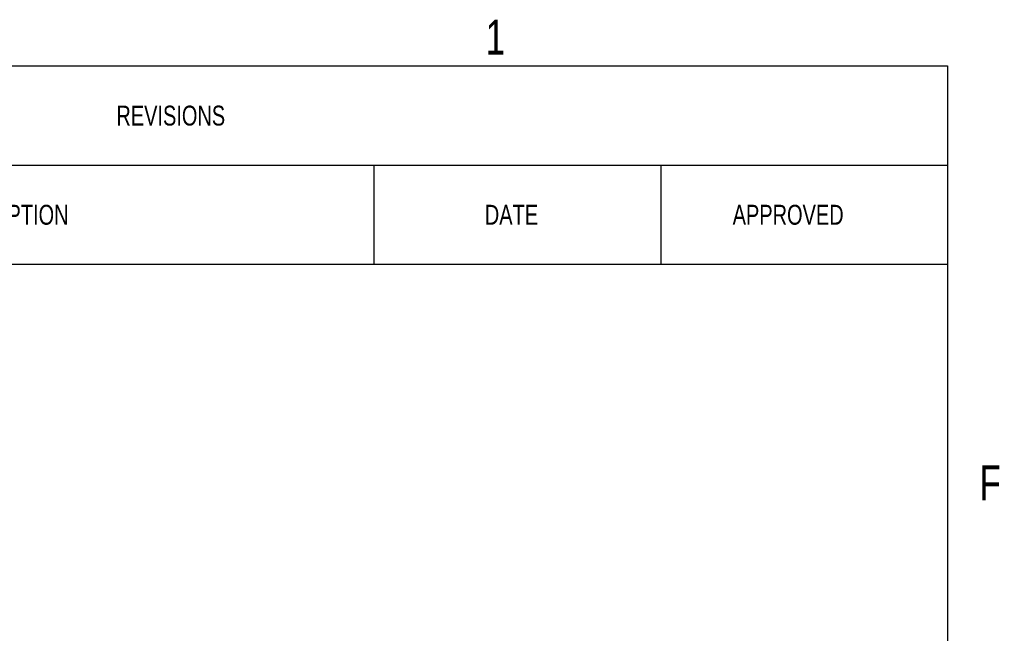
# Model space of a CAD drawing. Header units: inches. Extents: x 0.3 to 33.8, y 0.2 to 21.7.
# Tile 192 of 192: x 29.6 to 33.8, y 19 to 21.6. Entities that reach past the tile are written whole.
import ezdxf

# ---------------------------------------------------------------- set-up
doc = ezdxf.new("R2010")
doc.units = ezdxf.units.IN
doc.header["$MEASUREMENT"] = 0
doc.layers.add('BORDERS', color=7, linetype='Continuous')
doc.styles.add('SLDTEXTSTYLE0', font='TXT', dxfattribs={"width": 0.75})

# ---------------------------------------------------------------- blocks, each defined once
blk = doc.blocks.new('SW_TABLEANNOTATION_0')
at = {"layer": 'BORDERS', "color": 0}
for p, q in [((1.0099, 0), (4.0099, 0)), ((4.0099, 0), (5.2099, 0)), ((5.2099, 0), (6.4099, 0)), ((6.4099, 0), (6.4099, -0.4149)), ((1.0099, -0.4149), (4.0099, -0.4149)), ((4.0099, -0.4149), (4.0099, -0.8297)), ((4.0099, -0.4149), (5.2099, -0.4149)), ((5.2099, -0.4149), (5.2099, -0.8297)), ((5.2099, -0.4149), (6.4099, -0.4149)), ((6.4099, -0.4149), (6.4099, -0.8297)), ((1.0099, -0.8297), (4.0099, -0.8297)), ((4.0099, -0.8297), (5.2099, -0.8297)), ((5.2099, -0.8297), (6.4099, -0.8297))]:
    blk.add_line(p, q, dxfattribs=at)
at = {"layer": 'BORDERS', "color": 0, "attachment_point": 1, "style": 'SLDTEXTSTYLE0'}
for s, insert, char_height in [('REVISIONS', (2.9324, -0.1659), 0.08333), ('DESCRIPTION', (2.1611, -0.5808), 0.083333), ('DATE', (4.474, -0.5808), 0.08333), ('APPROVED', (5.5109, -0.5808), 0.08333)]:
    blk.add_mtext(s, dxfattribs=dict(at, insert=insert, char_height=char_height))

msp = doc.modelspace()

# ---------------------------------------------------------------- linework, layer by layer
at = {"layer": 'BORDERS', "lineweight": 25}
for p, q in [((0.52288, 21.4106), (33.52288, 21.4106)), ((33.52288, 21.4106), (33.52288, 0.4106))]:
    msp.add_line(p, q, dxfattribs=at)

# ---------------------------------------------------------------- block references
at = {"layer": 'BORDERS'}
msp.add_blockref('SW_TABLEANNOTATION_0', (27.11295, 21.4106), dxfattribs=at)

# ---------------------------------------------------------------- texts
at = {"layer": 'BORDERS', "color": 7, "char_height": 0.14583, "attachment_point": 1, "style": 'SLDTEXTSTYLE0'}
for s, insert in [('1', (31.59044, 21.60436)), ('F', (33.65637, 19.73898))]:
    msp.add_mtext(s, dxfattribs=dict(at, insert=insert))

doc.saveas('drawing.dxf')
